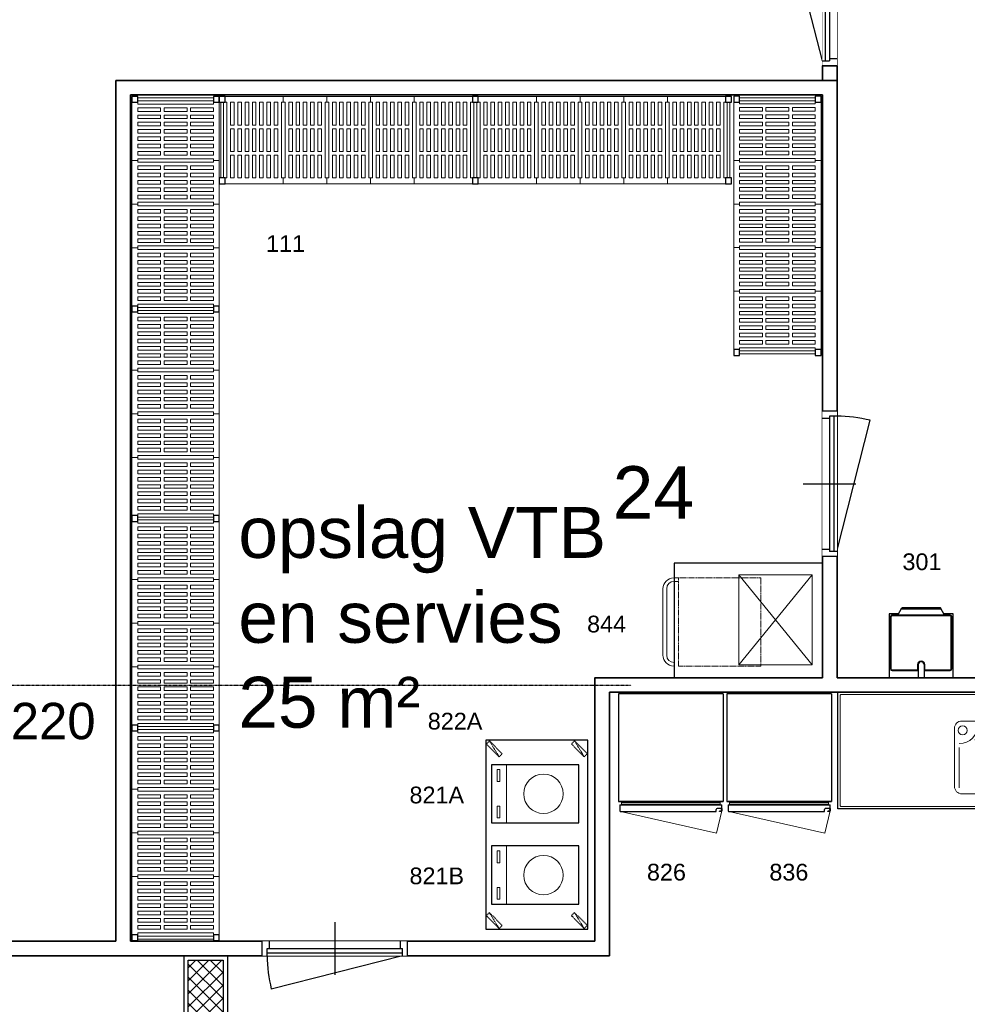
# Model space of a CAD drawing. Header units: millimetres. Extents: x 251300 to 553564, y 2563 to 144710.
# Tile 20 of 57: x 263408 to 269921, y 34050 to 40815. Entities that reach past the tile are written whole.
import ezdxf
from ezdxf.enums import TextEntityAlignment as Align

# ---------------------------------------------------------------- set-up
doc = ezdxf.new("R2010")
doc.units = ezdxf.units.MM
doc.set_wipeout_variables(frame=1)
doc.linetypes.add('DASHDOT2', pattern=[12.7, 6.35, -3.175, 0, -3.175])
doc.linetypes.add('HIDDEN', pattern=[9.525, 6.35, -3.175])
for name, color, linetype in [('0 @ 50', 7, 'Continuous'), ('A--$01A__Algemeen-Txt25', 2, 'Continuous'), ('A--L28B_Hoofddraagconstructies', 2, 'Continuous')]:
    doc.layers.add(name, color=color, linetype=linetype)
for name, color, linetype, lineweight in [('APPARAAT1', 2, 'Continuous', 25), ('APPARAAT2', 1, 'Continuous', 20), ('APPARAAT3', 6, 'Continuous', 18), ('APPARAAT4', 30, 'HIDDEN', 18), ('APPARAAT5', 7, 'Continuous', 5), ('BWK ALGEMEEN', 1, 'Continuous', 25), ('BWK MUREN', 3, 'Continuous', 35), ('POSITIENUMMER', 141, 'Continuous', 20), ('TEKST PS', 10, 'Continuous', 9), ('X-L22_C_binnenwand', 7, 'Continuous', 13), ('X-T22_C_ruimtelabel', 7, 'Continuous', 5)]:
    doc.layers.add(name, color=color, linetype=linetype, lineweight=lineweight)
doc.styles.add('DVD_ALG 2.5mm_RE', font='arial.ttf', dxfattribs={"height": 2.5})
doc.styles.add('PS', font='arial.ttf')
doc.styles.get("Standard").update_dxf_attribs({"font": 'arial.ttf'})

# ---------------------------------------------------------------- blocks, each defined once
blk = doc.blocks.new('POSITIENUMMER')
at = {"layer": 'POSITIENUMMER', "style": 'PS', "flags": 1}
for tag, p in [('MERK-TYPE', (-1.22, -6.81)), ('AFMETINGEN', (-1.22, -10.86)), ('OMSCHRIJVING', (-1.22, -14.79)), ('OPMERKINGEN', (-1.22, -18.98))]:
    blk.add_attdef(tag, p, '', height=2.8, dxfattribs=at)
blk.add_wipeout([(-5.03, 0), (-5.03, 0.11), (-5.02, 0.2), (-5, 0.34), (-4.97, 0.48), (-4.93, 0.6), (-4.86, 0.76), (-4.78, 0.92), (-4.69, 1.07), (-4.6, 1.2), (-4.54, 1.27), (-4.48, 1.34), (-4.43, 1.4), (-4.35, 1.49), (-4.26, 1.57), (-4.18, 1.64), (-4.07, 1.73), (-3.91, 1.86), (-3.77, 1.95), (-3.62, 2.05), (-3.49, 2.12), (-3.31, 2.22), (-3.18, 2.29), (-3.02, 2.36), (-2.86, 2.43), (-2.72, 2.48), (-2.53, 2.55), (-2.36, 2.61), (-2.17, 2.66), (-2, 2.71), (-1.73, 2.77), (-1.53, 2.81), (-1.37, 2.84), (-1.13, 2.88), (-0.93, 2.9), (-0.73, 2.92), (-0.52, 2.93), (-0.28, 2.95), (-0.09, 2.95), (0.17, 2.95), (0.35, 2.94), (0.58, 2.93), (0.78, 2.91), (1, 2.89), (1.15, 2.87), (1.32, 2.85), (1.47, 2.82), (1.68, 2.78), (1.88, 2.74), (2.01, 2.7), (2.16, 2.67), (2.37, 2.6), (2.54, 2.55), (2.65, 2.51), (2.78, 2.46), (2.91, 2.41), (3.05, 2.34), (3.21, 2.27), (3.32, 2.22), (3.46, 2.14), (3.61, 2.06), (3.73, 1.98), (3.85, 1.9), (4, 1.79), (4.11, 1.7), (4.21, 1.62), (4.33, 1.5), (4.43, 1.4), (4.53, 1.29), (4.62, 1.17), (4.69, 1.06), (4.77, 0.94), (4.83, 0.83), (4.89, 0.7), (4.93, 0.6), (4.97, 0.47), (4.99, 0.38), (5.02, 0.23), (5.03, 0.13), (5.03, 0.07), (5.03, 0.04), (5.03, -0.07), (5.02, -0.18), (5.02, -0.17), (5.01, -0.3), (4.96, -0.48), (4.92, -0.62), (4.88, -0.73), (4.79, -0.9), (4.74, -0.99), (4.69, -1.08), (4.62, -1.17), (4.52, -1.29), (4.44, -1.39), (4.37, -1.46), (4.28, -1.55), (4.2, -1.63), (4.05, -1.75), (3.95, -1.83), (3.83, -1.91), (3.65, -2.03), (3.52, -2.11), (3.37, -2.19), (3.23, -2.26), (3.12, -2.32), (2.93, -2.4), (2.81, -2.45), (2.67, -2.5), (2.5, -2.56), (2.26, -2.63), (2.12, -2.68), (1.9, -2.73), (1.71, -2.78), (1.55, -2.81), (1.41, -2.83), (1.28, -2.85), (1.11, -2.88), (0.84, -2.91), (0.68, -2.92), (0.46, -2.94), (0.29, -2.95), (0.1, -2.95), (-0.12, -2.95), (-0.33, -2.94), (-0.56, -2.93), (-0.83, -2.91), (-1.09, -2.88), (-1.3, -2.85), (-1.58, -2.8), (-1.83, -2.75), (-2.05, -2.69), (-2.13, -2.67), (-2.15, -2.67), (-2.41, -2.59), (-2.61, -2.52), (-2.79, -2.45), (-2.94, -2.39), (-3.08, -2.33), (-3.25, -2.25), (-3.37, -2.19), (-3.5, -2.12), (-3.64, -2.04), (-3.76, -1.96), (-3.89, -1.87), (-3.97, -1.81), (-4.08, -1.73), (-4.15, -1.67), (-4.32, -1.51), (-4.48, -1.35), (-4.55, -1.26), (-4.64, -1.14), (-4.73, -1), (-4.79, -0.9), (-4.86, -0.77), (-4.91, -0.65), (-4.94, -0.55), (-4.97, -0.44), (-5.01, -0.28), (-5.02, -0.19), (-5.03, -0.07)]).dxf.layer = 'POSITIENUMMER'
at = {"layer": 'POSITIENUMMER'}
blk.add_attdef('POS', text='', height=2.3, dxfattribs=at).set_placement((0, 0), align=Align.MIDDLE)
blk = doc.blocks.new('*U21')
at = {"layer": 'BWK ALGEMEEN'}
for p, q in [((0, 0), (1000, 0)), ((0, -100), (1000, -100)), ((965, -100), (63.2, -329))]:
    blk.add_line(p, q, dxfattribs=at)
blk.add_arc((978, -100), 943, 180, 194.05738, dxfattribs=at)
blk.add_wipeout([(0, -100), (0, 0), (1000, 0), (1000, -100)]).dxf.layer = 'BWK ALGEMEEN'
for p, q in [((500, 130.6), (500, -230.6)), ((0, -100), (0, 0)), ((50, -50), (50, 0)), ((950, -50), (950, 0)), ((1000, -100), (1000, 0)), ((35, -50), (965, -50)), ((35, -100), (35, -50)), ((965, -100), (965, -50)), ((35, -80), (965, -80))]:
    blk.add_line(p, q, dxfattribs=at)
blk = doc.blocks.new('*U26')
at = {"layer": 'BWK ALGEMEEN'}
for p, q in [((965, 0), (63.2, 229)), ((0, 0), (1000, 0)), ((0, -100), (1000, -100))]:
    blk.add_line(p, q, dxfattribs=at)
blk.add_arc((978, 0), 943, 165.94262, 180, dxfattribs=at)
blk.add_wipeout([(0, 0), (0, -100), (1000, -100), (1000, 0)]).dxf.layer = 'BWK ALGEMEEN'
for p, q in [((500, -230.6), (500, 130.6)), ((0, 0), (0, -100)), ((35, 0), (35, -50)), ((965, 0), (965, -50)), ((1000, 0), (1000, -100)), ((35, -20), (965, -20)), ((35, -50), (965, -50)), ((50, -50), (50, -100)), ((950, -50), (950, -100))]:
    blk.add_line(p, q, dxfattribs=at)
blk = doc.blocks.new('*U32')
at = {"layer": 'BWK ALGEMEEN'}
for p, q in [((0, 0), (1000, 0)), ((0, -100), (1000, -100)), ((965, -100), (63.2, -329))]:
    blk.add_line(p, q, dxfattribs=at)
blk.add_arc((978, -100), 943, 180, 194.05738, dxfattribs=at)
blk.add_wipeout([(0, -100), (0, 0), (1000, 0), (1000, -100)]).dxf.layer = 'BWK ALGEMEEN'
for p, q in [((500, 130.6), (500, -230.6)), ((0, -100), (0, 0)), ((50, -50), (50, 0)), ((950, -50), (950, 0)), ((1000, -100), (1000, 0)), ((35, -50), (965, -50)), ((35, -100), (35, -50)), ((965, -100), (965, -50)), ((35, -80), (965, -80))]:
    blk.add_line(p, q, dxfattribs=at)
blk = doc.blocks.new('legbord 600-400')
at = {"layer": 'APPARAAT2'}
for p, q in [((400, 600), (0, 600)), ((0, 600), (0, 560)), ((12.5, 560), (0, 560)), ((12.5, 316.5), (12.5, 560)), ((387.5, 316.5), (387.5, 560)), ((400, 560), (387.5, 560)), ((400, 560), (400, 600)), ((12.5, 316.5), (12.5, 40)), ((387.5, 316.5), (387.5, 40)), ((0, 40), (12.5, 40)), ((0, 40), (0, 0)), ((0, 0), (400, 0)), ((387.5, 40), (400, 40)), ((400, 0), (400, 40))]:
    blk.add_line(p, q, dxfattribs=at)
at = {"layer": 'APPARAAT5'}
for p, q in [((37.5, 403), (37.5, 560)), ((62.5, 560), (37.5, 560)), ((62.5, 403), (62.5, 560)), ((87.5, 403), (87.5, 560)), ((112.5, 560), (87.5, 560)), ((112.5, 403), (112.5, 560)), ((137.5, 403), (137.5, 560)), ((162.5, 560), (137.5, 560)), ((162.5, 403), (162.5, 560)), ((187.5, 403), (187.5, 560)), ((212.5, 560), (187.5, 560)), ((212.5, 403), (212.5, 560)), ((237.5, 403), (237.5, 560)), ((262.5, 560), (237.5, 560)), ((262.5, 403), (262.5, 560)), ((287.5, 403), (287.5, 560)), ((312.5, 560), (287.5, 560)), ((312.5, 403), (312.5, 560)), ((337.5, 403), (337.5, 560)), ((362.5, 560), (337.5, 560)), ((362.5, 403), (362.5, 560)), ((37.5, 403), (62.5, 403)), ((37.5, 316.5), (37.5, 378.5)), ((37.5, 378.5), (62.5, 378.5)), ((62.5, 316.5), (62.5, 378.5)), ((87.5, 403), (112.5, 403)), ((87.5, 316.5), (87.5, 378.5)), ((87.5, 378.5), (112.5, 378.5)), ((112.5, 316.5), (112.5, 378.5)), ((137.5, 403), (162.5, 403)), ((137.5, 316.5), (137.5, 378.5)), ((137.5, 378.5), (162.5, 378.5)), ((162.5, 316.5), (162.5, 378.5)), ((187.5, 403), (212.5, 403)), ((187.5, 316.5), (187.5, 378.5)), ((187.5, 378.5), (212.5, 378.5)), ((212.5, 316.5), (212.5, 378.5)), ((237.5, 403), (262.5, 403)), ((237.5, 316.5), (237.5, 378.5)), ((237.5, 378.5), (262.5, 378.5)), ((262.5, 316.5), (262.5, 378.5)), ((287.5, 403), (312.5, 403)), ((287.5, 316.5), (287.5, 378.5)), ((287.5, 378.5), (312.5, 378.5)), ((312.5, 316.5), (312.5, 378.5)), ((337.5, 403), (362.5, 403)), ((337.5, 316.5), (337.5, 378.5)), ((337.5, 378.5), (362.5, 378.5)), ((362.5, 316.5), (362.5, 378.5)), ((37.5, 316.5), (37.5, 221.5)), ((62.5, 316.5), (62.5, 221.5)), ((87.5, 316.5), (87.5, 221.5)), ((112.5, 316.5), (112.5, 221.5)), ((137.5, 316.5), (137.5, 221.5)), ((162.5, 316.5), (162.5, 221.5)), ((187.5, 316.5), (187.5, 221.5)), ((212.5, 316.5), (212.5, 221.5)), ((237.5, 316.5), (237.5, 221.5)), ((262.5, 316.5), (262.5, 221.5)), ((287.5, 316.5), (287.5, 221.5)), ((312.5, 316.5), (312.5, 221.5)), ((337.5, 316.5), (337.5, 221.5)), ((362.5, 316.5), (362.5, 221.5)), ((37.5, 221.5), (62.5, 221.5)), ((87.5, 221.5), (112.5, 221.5)), ((137.5, 221.5), (162.5, 221.5)), ((187.5, 221.5), (212.5, 221.5)), ((237.5, 221.5), (262.5, 221.5)), ((287.5, 221.5), (312.5, 221.5)), ((337.5, 221.5), (362.5, 221.5)), ((37.5, 197), (37.5, 40)), ((37.5, 197), (62.5, 197)), ((62.5, 197), (62.5, 40)), ((87.5, 197), (87.5, 40)), ((87.5, 197), (112.5, 197)), ((112.5, 197), (112.5, 40)), ((137.5, 197), (137.5, 40)), ((137.5, 197), (162.5, 197)), ((162.5, 197), (162.5, 40)), ((187.5, 197), (212.5, 197)), ((187.5, 197), (187.5, 40)), ((212.5, 197), (212.5, 40)), ((237.5, 197), (237.5, 40)), ((237.5, 197), (262.5, 197)), ((262.5, 197), (262.5, 40)), ((287.5, 197), (287.5, 40)), ((287.5, 197), (312.5, 197)), ((312.5, 197), (312.5, 40)), ((337.5, 197), (337.5, 40)), ((337.5, 197), (362.5, 197)), ((362.5, 197), (362.5, 40)), ((37.5, 40), (62.5, 40)), ((87.5, 40), (112.5, 40)), ((137.5, 40), (162.5, 40)), ((187.5, 40), (212.5, 40)), ((237.5, 40), (262.5, 40)), ((287.5, 40), (312.5, 40)), ((337.5, 40), (362.5, 40))]:
    blk.add_line(p, q, dxfattribs=at)
blk = doc.blocks.new('legbord 600-300')
at = {"layer": 'APPARAAT2'}
for p, q in [((300, 600), (0, 600)), ((0, 600), (0, 560)), ((12.5, 560), (0, 560)), ((12.5, 316.5), (12.5, 560)), ((300, 560), (287.5, 560)), ((287.5, 316.5), (287.5, 560)), ((300, 560), (300, 600)), ((12.5, 316.5), (12.5, 40)), ((287.5, 316.5), (287.5, 40)), ((0, 40), (12.5, 40)), ((0, 40), (0, 0)), ((0, 0), (300, 0)), ((287.5, 40), (300, 40)), ((300, 0), (300, 40))]:
    blk.add_line(p, q, dxfattribs=at)
at = {"layer": 'APPARAAT5'}
for p, q in [((37.5, 403), (37.5, 560)), ((62.5, 560), (37.5, 560)), ((62.5, 403), (62.5, 560)), ((87.5, 403), (87.5, 560)), ((112.5, 560), (87.5, 560)), ((112.5, 403), (112.5, 560)), ((137.5, 403), (137.5, 560)), ((162.5, 560), (137.5, 560)), ((162.5, 403), (162.5, 560)), ((187.5, 403), (187.5, 560)), ((212.5, 560), (187.5, 560)), ((212.5, 403), (212.5, 560)), ((237.5, 403), (237.5, 560)), ((262.5, 560), (237.5, 560)), ((262.5, 403), (262.5, 560)), ((37.5, 403), (62.5, 403)), ((37.5, 316.5), (37.5, 378.5)), ((37.5, 378.5), (62.5, 378.5)), ((62.5, 316.5), (62.5, 378.5)), ((87.5, 403), (112.5, 403)), ((87.5, 316.5), (87.5, 378.5)), ((87.5, 378.5), (112.5, 378.5)), ((112.5, 316.5), (112.5, 378.5)), ((137.5, 403), (162.5, 403)), ((137.5, 316.5), (137.5, 378.5)), ((137.5, 378.5), (162.5, 378.5)), ((162.5, 316.5), (162.5, 378.5)), ((187.5, 403), (212.5, 403)), ((187.5, 316.5), (187.5, 378.5)), ((187.5, 378.5), (212.5, 378.5)), ((212.5, 316.5), (212.5, 378.5)), ((237.5, 403), (262.5, 403)), ((237.5, 316.5), (237.5, 378.5)), ((237.5, 378.5), (262.5, 378.5)), ((262.5, 316.5), (262.5, 378.5)), ((37.5, 316.5), (37.5, 221.5)), ((62.5, 316.5), (62.5, 221.5)), ((87.5, 316.5), (87.5, 221.5)), ((112.5, 316.5), (112.5, 221.5)), ((137.5, 316.5), (137.5, 221.5)), ((162.5, 316.5), (162.5, 221.5)), ((187.5, 316.5), (187.5, 221.5)), ((212.5, 316.5), (212.5, 221.5)), ((237.5, 316.5), (237.5, 221.5)), ((262.5, 316.5), (262.5, 221.5)), ((37.5, 221.5), (62.5, 221.5)), ((87.5, 221.5), (112.5, 221.5)), ((137.5, 221.5), (162.5, 221.5)), ((187.5, 221.5), (212.5, 221.5)), ((237.5, 221.5), (262.5, 221.5)), ((37.5, 197), (37.5, 40)), ((37.5, 197), (62.5, 197)), ((62.5, 197), (62.5, 40)), ((87.5, 197), (87.5, 40)), ((87.5, 197), (112.5, 197)), ((112.5, 197), (112.5, 40)), ((137.5, 197), (137.5, 40)), ((137.5, 197), (162.5, 197)), ((162.5, 197), (162.5, 40)), ((187.5, 197), (187.5, 40)), ((187.5, 197), (212.5, 197)), ((212.5, 197), (212.5, 40)), ((237.5, 197), (237.5, 40)), ((237.5, 197), (262.5, 197)), ((262.5, 197), (262.5, 40)), ((37.5, 40), (62.5, 40)), ((87.5, 40), (112.5, 40)), ((137.5, 40), (162.5, 40)), ((187.5, 40), (212.5, 40)), ((237.5, 40), (262.5, 40))]:
    blk.add_line(p, q, dxfattribs=at)
blk = doc.blocks.new('staander 600')
at = {"layer": 'APPARAAT1'}
for points in [[(0, 560), (40, 560), (40, 600), (0, 600)], [(0, 0), (40, 0), (40, 40), (0, 40)]]:
    blk.add_lwpolyline(points, close=True, dxfattribs=at)
at = {"layer": 'APPARAAT2'}
for p, q in [((10, 560), (10, 40)), ((30, 560), (30, 40))]:
    blk.add_line(p, q, dxfattribs=at)
blk = doc.blocks.new('*U76')
at = {"layer": 'APPARAAT1'}
for name, p in [('staander 600', (0, 0)), ('legbord 600-400', (40, 0)), ('legbord 600-300', (440, 0)), ('legbord 600-300', (740, 0)), ('legbord 600-400', (1040, 0)), ('staander 600', (1440, 0))]:
    blk.add_blockref(name, p, dxfattribs=at)
blk = doc.blocks.new('*U75')
at = {"layer": 'APPARAAT1'}
for name, p in [('staander 600', (0, 0)), ('legbord 600-400', (40, 0)), ('legbord 600-300', (440, 0)), ('legbord 600-300', (740, 0)), ('legbord 600-300', (1040, 0)), ('legbord 600-400', (1340, 0)), ('staander 600', (1740, 0))]:
    blk.add_blockref(name, p, dxfattribs=at)
blk = doc.blocks.new('tourped')
at = {"layer": 'APPARAAT1'}
for p, q in [((440, 0), (0, 0)), ((0, 0), (0, -440)), ((200, -90), (200, 0)), ((240, -90), (240, 0)), ((440, -440), (440, 0)), ((10, -60), (10, -420)), ((200, -50), (20, -50)), ((420, -50), (240, -50)), ((430, -420), (430, -60)), ((0, -440), (65.4, -440)), ((20, -430), (420, -430)), ((60, -430), (87.1, -480)), ((81.7, -470), (358.3, -470)), ((380, -430), (352.9, -480)), ((374.6, -440), (440, -440)), ((87.1, -480), (352.9, -480))]:
    blk.add_line(p, q, dxfattribs=at)
for centre, radius, start, end in [((20, -60), 10, 90, 180), ((420, -60), 10, 0, 90), ((220, -90), 20, 180, 0), ((20, -420), 10, 180, 270), ((420, -420), 10, 270, 0)]:
    blk.add_arc(centre, radius, start, end, dxfattribs=at)
at = {"layer": 'APPARAAT2'}
for p, q in [((15, -60), (15, -420)), ((195, -55), (20, -55)), ((195, -90), (195, -55)), ((420, -55), (245, -55)), ((245, -90), (245, -55)), ((425, -420), (425, -60)), ((20, -425), (420, -425))]:
    blk.add_line(p, q, dxfattribs=at)
for centre, radius, start, end in [((20, -60), 5, 90, 180), ((420, -60), 5, 0, 90), ((220, -90), 25, 180, 0), ((20, -420), 5, 180, 270), ((420, -420), 5, 270, 0)]:
    blk.add_arc(centre, radius, start, end, dxfattribs=at)
blk = doc.blocks.new('*U155')
at = {"layer": 'APPARAAT1'}
for p, q in [((0, 0), (0, -740)), ((720, 0), (0, 0)), ((720, 0), (720, -740)), ((0, -740), (720, -740)), ((720, -740), (10, -740)), ((10, -763), (710, -763)), ((10, -763), (10, -784.1)), ((10, -763), (10, -805)), ((15, -810), (667.3, -810)), ((672.3, -805), (672.3, -794.5)), ((702.2, -789.5), (677.3, -789.5)), ((693.9, -810), (693.9, -808)), ((703, -808), (693.9, -808)), ((705, -810), (693.9, -810)), ((708, -794.5), (708, -803)), ((710, -788.3), (710, -763)), ((710, -788.3), (710, -805))]:
    blk.add_line(p, q, dxfattribs=at)
for centre, start, end in [((15, -805), 180, 270), ((667.3, -805), 270, 0), ((677.3, -794.5), 90, 180), ((703, -794.5), 0, 98.79597), ((703, -803), 270, 0), ((705, -805), 270, 0)]:
    blk.add_arc(centre, 5, start, end, dxfattribs=at)
at = {"layer": 'APPARAAT2'}
for p, q in [((20, -740), (20, -763)), ((700, -763), (700, -740)), ((20, -748), (700, -748)), ((20, -758), (700, -758))]:
    blk.add_line(p, q, dxfattribs=at)
at = {"layer": 'APPARAAT3'}
for p, q in [((14.2, -810), (673.3, -958.5)), ((673.3, -958.5), (710, -805))]:
    blk.add_line(p, q, dxfattribs=at)
blk = doc.blocks.new('kraan')
at = {"layer": 'APPARAAT2'}
for p, q in [((-39.5, 0), (-49.5, 22.1)), ((-39.5, 0), (-44.9, -26.1)), ((-39.5, 0), (-25, 13.2)), ((-39.5, 0), (-23.8, -8.9)), ((-13.7, 10), (-6.4, 10)), ((-13, 8), (-8.8, 8)), ((-11.9, 0), (-11.9, 0)), ((13.7, 10), (6.4, 10)), ((13, 8), (8.8, 8)), ((11.9, 0), (11.9, 0)), ((39.5, 0), (23.8, -8.9)), ((39.5, 0), (25, 13.2)), ((39.5, 0), (49.5, 22.1)), ((39.5, 0), (44.9, -26.1)), ((-39.5, 0), (-56.1, -1.8)), ((-13.7, -10), (-6.4, -10)), ((-13, -8), (-8.8, -8)), ((13, -8), (8.8, -8)), ((13.7, -10), (9.8, -10)), ((39.5, 0), (56.1, -1.8))]:
    blk.add_line(p, q, dxfattribs=at)
blk.add_circle((0.6, -1.5), 5.16, dxfattribs=at)
for centre, radius, start, end in [((-39.5, 0), 27.7, 270, 90), ((0, 0), 11.9, 90, 268.48876), ((0, 0), 11.9, 318.34492, 90), ((39.5, 0), 27.7, 90, 270)]:
    blk.add_arc(centre, radius, start, end, dxfattribs=at)
blk.add_ellipse((-39.5, 0), major_axis=(0, 27.7), ratio=0.599059, dxfattribs=at)
at = {"layer": 'APPARAAT2', "extrusion": (0, 0, -1)}
blk.add_ellipse((39.5, 0), major_axis=(0, 27.7), ratio=0.599059, dxfattribs=at)
blk.add_wipeout([(82, -202), (82.3, -202.5), (82.4, -202.7), (82.6, -203), (82.9, -203.3), (83.4, -203.8), (83.9, -204.2), (84.3, -204.4), (84.7, -204.6), (85.4, -204.8), (85.9, -204.9), (86.8, -205), (87.4, -204.9), (88, -204.8), (88.6, -204.6), (89.2, -204.3), (89.7, -203.9), (90.2, -203.5), (90.6, -203.1), (90.9, -202.6), (91.2, -201.9), (91.5, -201.2), (91.6, -200.6), (91.6, -199.6), (91.5, -198.9), (91.1, -197.9), (90.7, -196.9), (90.4, -196.1), (89.9, -195), (89.6, -194.3), (89.2, -193.3), (46.3, -94.4), (5.8, -0.8), (5.6, -0.4), (5.8, -1.4), (5.7, -1.9), (5.7, -2.3), (5.6, -2.9), (5.4, -3.4), (5.2, -3.7), (5.1, -4), (4.9, -4.3), (4.8, -4.5), (4.6, -4.8), (4.3, -5.1), (4.2, -5.2), (4, -5.4), (3.8, -5.5), (3.6, -5.7), (3.2, -5.9), (3, -6.1), (2.7, -6.2), (2.3, -6.4), (2, -6.5), (1.5, -6.6), (1.1, -6.6), (0.8, -6.7), (0.5, -6.7), (0.1, -6.6), (-0.3, -6.6), (-0.6, -6.5), (-1, -6.4), (-1.3, -6.3), (-1.7, -6.1), (-2.1, -5.9), (-2.3, -5.8), (-2.5, -5.7), (-2.7, -5.5), (-3, -5.2), (-3.2, -5), (-3.3, -4.9), (-3.4, -4.8), (-3.4, -4.8)]).dxf.layer = 'APPARAAT2'
blk = doc.blocks.new('*U204')
at = {"layer": 'APPARAAT2'}
blk.add_lwpolyline([(1431.3, -647.6), (1431.3, -247.6, -0.414214), (1481.3, -197.6), (1881.3, -197.6, -0.414214), (1931.3, -247.6), (1931.3, -647.6, -0.414214), (1881.3, -697.6), (1481.3, -697.6, -0.414214)], format="xyb", close=True, dxfattribs=at)
blk.add_circle((1487.7, -261.7), 31.6, dxfattribs=at)
blk.add_arc((1464, -222.1), 130.4, 270, 0, dxfattribs=at)
at = {"layer": 'APPARAAT5'}
for p, q in [((1653.5, -226.1), (1879.4, -226.1)), ((1571, -324.1), (1900.1, -666.3)), ((1464, -380.2), (1464, -655.5))]:
    blk.add_line(p, q, dxfattribs=at)
blk.add_lwpolyline([(649.9, -785), (2380, -785), (649.9, -785), (2380, -785), (649.9, -785), (644.9, -780), (649.9, -785), (2380, -785), (2385, -780), (2380, -785), (2385, -780), (2385, -350), (2385, -20), (2380, -15), (649.9, -15), (644.9, -20), (644.9, -780)], close=True, dxfattribs=at)
blk.add_blockref('kraan', (1681.3, -97.6))
at = {"layer": 'APPARAAT1'}
blk.add_lwpolyline([(629.9, -800), (629.9, 0), (2400, 0), (2400, -800)], close=True, dxfattribs=at)
blk = doc.blocks.new('*U194')
at = {"layer": 'APPARAAT1'}
blk.add_lwpolyline([(0, -700), (1300, -700), (1300, 0), (0, 0)], close=True, dxfattribs=at)
at = {"layer": 'APPARAAT4'}
for p, q in [((5.2, -91.1), (114.8, -23.9)), ((1185.2, -91.1), (1294.8, -23.9)), ((5.2, -676.1), (114.8, -608.9)), ((1185.2, -676.1), (1294.8, -608.9))]:
    blk.add_line(p, q, dxfattribs=at)
for points in [[(26.4, -112.3), (114.8, -23.9), (93.6, -2.7), (5.2, -91.1)], [(1206.4, -112.3), (1294.8, -23.9), (1273.6, -2.7), (1185.2, -91.1)], [(26.4, -697.3), (114.8, -608.9), (93.6, -587.7), (5.2, -676.1)], [(1206.4, -697.3), (1294.8, -608.9), (1273.6, -587.7), (1185.2, -676.1)]]:
    blk.add_lwpolyline(points, close=True, dxfattribs=at)
blk = doc.blocks.new('*U225')
at = {"layer": 'BWK ALGEMEEN', "lineweight": 9}
h = blk.add_hatch(dxfattribs=at)
h.set_pattern_fill('NET', color=256, scale=20, angle=45, style=0)
h.set_pattern_definition([(45, (-11369.31, -8465.86), (-44.90128, 44.90128), []), (135, (-11369.31, -8465.86), (-44.90128, -44.90128), [])])
edge = h.paths.add_edge_path(flags=16)
edge.add_arc((0, -150), 76, 0, 360)
h.paths.add_polyline_path([(-761.3, -30), (738.5, -30), (738.5, -270), (-761.3, -270)])
at = {"layer": 'BWK ALGEMEEN'}
for p, q in [((-791.3, -300), (-791.3, 0)), ((-791.3, 0), (768.5, 0)), ((768.5, 0), (768.5, -300)), ((-761.3, -270), (-761.3, -30)), ((-761.3, -30), (738.5, -30)), ((738.5, -30), (738.5, -270)), ((738.5, -270), (-761.3, -270)), ((-791.3, -300), (768.5, -300))]:
    blk.add_line(p, q, dxfattribs=at)
at = {"layer": 'BWK ALGEMEEN', "lineweight": 9}
for centre, radius in [((0, -150), 76), ((-54, -123), 9), ((-27, -96), 9), ((-27, -123), 9), ((0, -96), 9), ((0, -123), 9), ((27, -96), 9), ((27, -123), 9), ((54, -123), 9), ((-54, -150), 9), ((-54, -177), 9), ((-27, -150), 9), ((-27, -177), 9), ((-27, -204), 9), ((0, -150), 9), ((0, -177), 9), ((0, -204), 9), ((27, -150), 9), ((27, -177), 9), ((27, -204), 9), ((54, -150), 9), ((54, -177), 9)]:
    blk.add_circle(centre, radius, dxfattribs=at)

msp = doc.modelspace()

# ---------------------------------------------------------------- linework, layer by layer
at = {"layer": 'A--L28B_Hoofddraagconstructies', "linetype": 'DASHDOT2', "ltscale": 0.5}
msp.add_lwpolyline([(262204.9, 36243.7), (267611.9, 36243.7)], dxfattribs=at)
at = {"layer": 'APPARAAT1'}
for points in [[(267907, 36293.9), (268927, 36293.9), (268927, 37081.9), (267907, 37081.9)], [(266651.3, 35296.3), (267251.3, 35296.3), (267251.3, 35696.3), (266651.3, 35696.3)], [(266651.3, 34737.9), (267251.3, 34737.9), (267251.3, 35137.9), (266651.3, 35137.9)]]:
    msp.add_lwpolyline(points, close=True, dxfattribs=at)
at = {"layer": 'APPARAAT2'}
for p, q in [((267904.2, 36979.9), (267936.3, 36979.9)), ((267905.6, 36955.9), (267936.3, 36955.9)), ((268352.1, 37001.7), (268856, 36383.4)), ((268856, 37001.7), (268352.1, 36383.4)), ((267829.2, 36904.9), (267829.2, 36449.3)), ((267855.6, 36905.9), (267855.6, 36448.3)), ((266755.3, 35696.3), (266755.3, 35296.3)), ((266755.3, 35137.9), (266755.3, 34737.9))]:
    msp.add_line(p, q, dxfattribs=at)
msp.add_lwpolyline([(268352.1, 37001.7), (268352.1, 36383.4), (268856, 36383.4), (268856, 37001.7)], close=True, dxfattribs=at)
for centre in [(267007.9, 35496.3), (267007.9, 34937.9)]:
    msp.add_circle(centre, 135.5, dxfattribs=at)
for centre, radius, start, end in [((267904.2, 36904.9), 75, 90, 180), ((267905.6, 36905.9), 50, 90, 180), ((267904.2, 36449.3), 75, 180, 270), ((267905.6, 36448.3), 50, 180, 270)]:
    msp.add_arc(centre, radius, start, end, dxfattribs=at)
at = {"layer": 'APPARAAT4'}
msp.add_lwpolyline([(267936.3, 36979.9), (267936.3, 36374.3), (268501.5, 36374.3), (268501.5, 36979.9)], close=True, dxfattribs=at)
at = {"layer": 'APPARAAT5'}
for points in [[(266689.5, 35662.4), (266709.2, 35662.4), (266709.2, 35580.9), (266689.5, 35580.9)], [(266689.5, 35330.2), (266709.2, 35330.2), (266709.2, 35411.7), (266689.5, 35411.7)], [(266689.5, 35104), (266709.2, 35104), (266709.2, 35022.6), (266689.5, 35022.6)], [(266689.5, 34771.9), (266709.2, 34771.9), (266709.2, 34853.3), (266689.5, 34853.3)]]:
    msp.add_lwpolyline(points, close=True, dxfattribs=at)
at = {"layer": 'BWK MUREN'}
for p, q in [((264069.9, 40398), (264069.9, 34483.8)), ((268925.3, 40398), (264069.9, 40398)), ((269026.5, 38714.8), (269026, 40398)), ((264169.9, 40298), (264169.9, 34483.8)), ((268926, 40298), (264169.9, 40298)), ((268927, 36293.8), (268926, 40298)), ((269027, 36293.8), (269026.5, 38714.8)), ((267362.3, 34483.8), (267361.9, 36243.7)), ((267462.3, 34383.8), (267461.9, 36193.7)), ((260107.4, 34483.8), (264069.9, 34483.8)), ((264169.9, 34483.8), (267362.3, 34483.8)), ((260207.4, 34383.8), (267462.3, 34383.8))]:
    msp.add_line(p, q, dxfattribs=at)
for points in [[(268927, 36293.9), (267361.9, 36293.7), (267361.9, 36193.7), (267361.9, 36193.7)], [(267461.9, 36193.7), (270801.9, 36194.2), (270801.9, 36294.2), (269027, 36294)]]:
    msp.add_lwpolyline(points, dxfattribs=at)

# ---------------------------------------------------------------- block references
at = {"rotation": 270}
for name, p in [('*U76', (264179.9, 40288)), ('*U75', (268316, 40289)), ('*U76', (264179.9, 38848)), ('*U76', (264179.9, 37408)), ('*U76', (264179.9, 35968))]:
    msp.add_blockref(name, p, dxfattribs=at)
for p in [(264779.9, 39688), (266519.9, 39688)]:
    msp.add_blockref('*U75', p)
at = {"layer": '0 @ 50', "xscale": 50, "yscale": 50, "zscale": 50}
for p, values in [((265235.4, 39277.2), {'POS': '111'}), ((269609.7, 37090.9), {'POS': '301'}), ((267442.1, 36662.8), {'POS': '844'}), ((266400.6, 35995.8), {'POS': '822A'}), ((266275, 35488.4), {'POS': '821A'}), ((266275, 34932.5), {'POS': '821B'}), ((267853.5, 34958.1), {'POS': '826'}), ((268694.8, 34958.1), {'POS': '836'})]:
    msp.add_blockref('POSITIENUMMER', p, dxfattribs=at).add_auto_attribs(values)
at = {"layer": 'APPARAAT1'}
for p in [(267523.7, 36184.2), (268267.9, 36184.2)]:
    msp.add_blockref('*U155', p, dxfattribs=at)
at = {"layer": 'APPARAAT2', "rotation": 270}
msp.add_blockref('*U225', (264836.1, 33592.5), dxfattribs=at)
at = {"layer": 'BWK ALGEMEEN', "rotation": 270}
msp.add_blockref('*U32', (269025.3, 41498.1), dxfattribs=at)
at = {"layer": 'X-L22_C_binnenwand', "rotation": 180}
msp.add_blockref('tourped', (269823.9, 36294.1), dxfattribs=at)

# ---------------------------------------------------------------- texts
at = {"layer": 'A--$01A__Algemeen-Txt25', "insert": (262629.2, 36121.5), "char_height": 250, "attachment_point": 1, "style": 'DVD_ALG 2.5mm_RE'}
msp.add_mtext_dynamic_manual_height_columns('HEA220', width=1743.739, gutter_width=1250, heights=[0], dxfattribs=at)
at = {"layer": 'X-T22_C_ruimtelabel'}
msp.add_text('24', height=360, dxfattribs=at).set_placement((267763.8, 37567.4), align=Align.MIDDLE_CENTER)

# ---------------------------------------------------------------- next in the draw order: linework, layer by layer
at = {"layer": 'BWK MUREN'}
msp.add_lwpolyline([(268925.3, 40498.1), (269026, 40498.1), (269026, 40398), (268925.3, 40398)], close=True, dxfattribs=at)

# ---------------------------------------------------------------- next in the draw order: block references
at = {"rotation": 90}
msp.add_blockref('*U194', (266612.4, 34565.4), dxfattribs=at)
at = {"layer": 'APPARAAT1', "rotation": 0.008489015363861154}
msp.add_blockref('*U204', (268401.9, 36193.8), dxfattribs=at)
at = {"layer": 'BWK ALGEMEEN', "rotation": 270}
msp.add_blockref('*U26', (269024.9, 38126), dxfattribs=at)
at = {"layer": 'BWK ALGEMEEN'}
msp.add_blockref('*U21', (265074.6, 34483.8), dxfattribs=at)

# ---------------------------------------------------------------- next in the draw order: texts
at = {"layer": 'TEKST PS', "insert": (264911.3, 37467.4), "char_height": 350, "width": 2546.168, "attachment_point": 1, "style": 'PS'}
msp.add_mtext('opslag VTB en servies\\P25 m²', dxfattribs=at)

doc.saveas('drawing.dxf')
